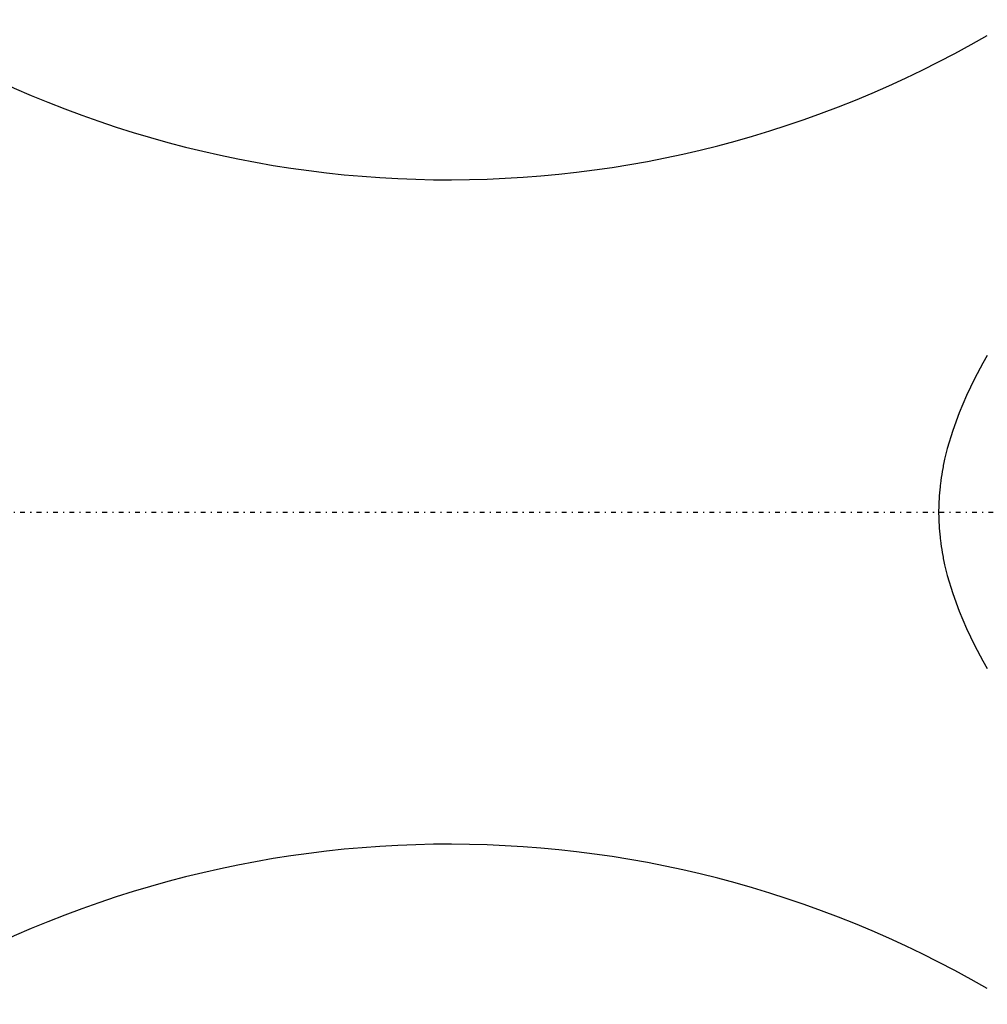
# Model space of a CAD drawing. Extents: x -565 to 216, y -1 to 791.
# Tile 5 of 7: x -271 to -180, y 674 to 766. Entities that reach past the tile are written whole.
import ezdxf

# ---------------------------------------------------------------- set-up
doc = ezdxf.new("R2010")
doc.units = 0
doc.linetypes.add('CENTER', pattern=[1.5, 0.45, -0.5, 0.05, -0.5])
doc.layers.add('AM_0', color=7, linetype='CONTINUOUS')
doc.layers.add('AM_7', color=7, linetype='CENTER')

msp = doc.modelspace()

# ---------------------------------------------------------------- linework, layer by layer
at = {"layer": 'AM_0', "color": 7, "linetype": 'CONTINUOUS'}
msp.add_polyline3d([(-179.96, 734.79, 0), (-180.374, 734.051, 0), (-181.158, 732.566, 0), (-181.912, 731.003, 0), (-182.269, 730.196, 0), (-182.61, 729.375, 0), (-183.228, 727.697, 0), (-183.745, 725.985, 0), (-183.993, 724.978, 0), (-184.056, 724.689, 0), (-184.115, 724.401, 0), (-184.143, 724.257, 0), (-184.171, 724.113, 0), (-184.223, 723.825, 0), (-184.271, 723.537, 0), (-184.315, 723.249, 0), (-184.356, 722.962, 0), (-184.393, 722.675, 0), (-184.41, 722.532, 0), (-184.426, 722.39, 0), (-184.455, 722.104, 0), (-184.481, 721.82, 0), (-184.503, 721.537, 0), (-184.521, 721.254, 0), (-184.535, 720.973, 0), (-184.541, 720.833, 0), (-184.546, 720.693, 0), (-184.553, 720.415, 0), (-184.557, 720.138, 0), (-184.557, 720, 0), (-184.557, 719.862, 0), (-184.553, 719.585, 0), (-184.546, 719.307, 0), (-184.541, 719.167, 0), (-184.535, 719.027, 0), (-184.521, 718.746, 0), (-184.503, 718.463, 0), (-184.481, 718.18, 0), (-184.455, 717.896, 0), (-184.426, 717.61, 0), (-184.41, 717.468, 0), (-184.393, 717.325, 0), (-184.356, 717.038, 0), (-184.315, 716.751, 0), (-184.271, 716.463, 0), (-184.223, 716.175, 0), (-184.171, 715.887, 0), (-184.143, 715.743, 0), (-184.115, 715.599, 0), (-184.056, 715.311, 0), (-183.993, 715.022, 0), (-183.745, 714.015, 0), (-183.228, 712.303, 0), (-182.61, 710.625, 0), (-182.269, 709.804, 0), (-181.912, 708.997, 0), (-181.158, 707.434, 0), (-180.374, 705.949, 0), (-179.96, 705.21, 0)], dxfattribs=at)
for centre, start, end in [((-230.8, 853), 238.34752, 300.01596), ((-230.8, 587), 59.98404, 121.65248)]:
    msp.add_arc(centre, 101.63, start, end, dxfattribs=at)
at = {"layer": 'AM_7', "color": 4, "linetype": 'CENTER'}
msp.add_line((-342.593, 720), (-48.76, 720), dxfattribs=at)

doc.saveas('drawing.dxf')
